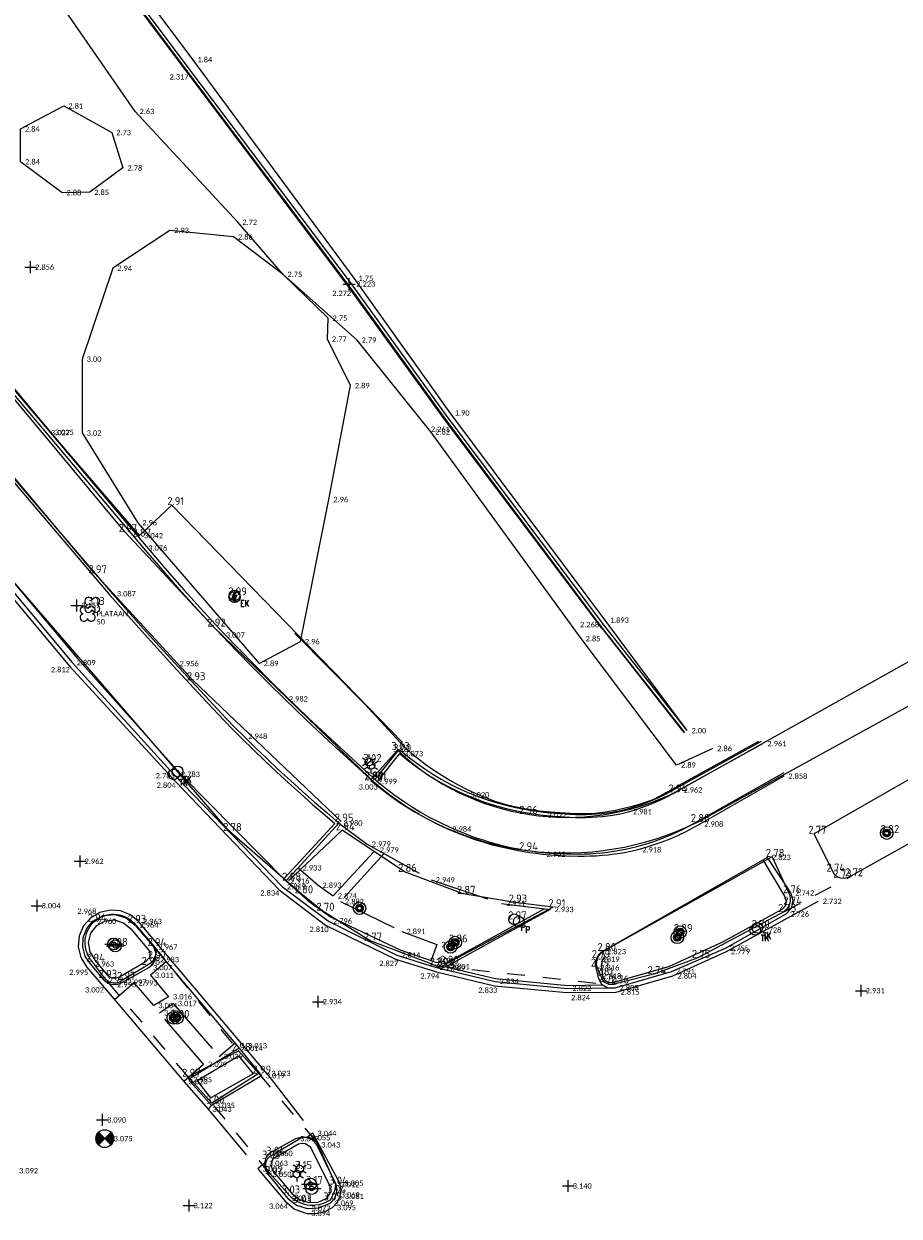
# Model space of a CAD drawing. Header units: metres. Extents: x 152089 to 154194, y 463573 to 464275.
# Tile 8 of 35: x 152472 to 152502, y 463939 to 463979. Entities that reach past the tile are written whole.
import ezdxf
from ezdxf.enums import TextEntityAlignment as Align
from ezdxf.lldxf.tags import DXFTag

# ---------------------------------------------------------------- set-up
doc = ezdxf.new("R2010")
doc.units = ezdxf.units.M
doc.header["$MEASUREMENT"] = 0
doc.linetypes.add('XX-HIDDEN', pattern=[4, 2, -2])
for name, color, linetype, lineweight, true_color in [('B-ME-AL-HOOGTELABEL_HOOGTEMERK-S', 1, 'Continuous', 0, 0xff0000), ('B-ME-AL-HOOGTELABEL_WATERPEIL-S', 150, 'Continuous', 0, 0x007fff), ('B-ME-AM-AS-G', 2, 'Continuous', 0, 0xffff00), ('B-ME-GR-STRUIK-G', 7, 'Continuous', 0, 0x009926), ('B-ME-VH-KANTOPSLUITING_OPSLUITBAND_100X200-G', 7, 'VH-OPSLUITBAND_100X200', 0, 0xff7fbf), ('B-ME-VH-KANTOPSLUITING_TROTTOIRBAND_180 200-G', 7, 'VH-TROTTOIRBAND_180-200', 0, 0xff7fff), ('B-ME-WH-BESCHOEIING-G', 7, 'Continuous', 0, 0x992600), ('B-ME-WH-WATERBODEM-G', 160, 'Continuous', 0, 0x003fff), ('B-ME-WH-WATERLIJN-G', 150, 'Continuous', 0, 0x007fff)]:
    doc.layers.add(name, color=color, linetype=linetype, lineweight=lineweight, true_color=true_color)
for name, color, linetype in [('B-ME-GR-BOOM-S', 100, 'Continuous'), ('B-ME-IE-MEUBILAIR_LICHTMAST-S', 1, 'Continuous'), ('B-ME-IE-MEUBILAIR_PAAL-S', 1, 'Continuous'), ('B-ME-IE-MEUBILAIR_TROTTOIRKOLK-S', 1, 'Continuous'), ('B-ME-IE-MEUBILAIR_VERKEERSBORD-S', 1, 'Continuous'), ('B-ME-IE-MEUBILAIR_VERKEERSLICHT-S', 1, 'Continuous'), ('B-ME-KL-ELEKTRA_KAST-S', 1, 'Continuous'), ('B-ME-RI-PUT-S', 1, 'Continuous'), ('X-XX-AL-MEETPUNT_DATA_HOOGTE-T', 7, 'Continuous')]:
    doc.layers.add(name, color=color, linetype=linetype)
for name, color, linetype, lineweight in [('B-ME-GW-WATERGANG_INSTEEK-G', 120, 'Continuous', 18), ('B-ME-IE-TERREINAFSCHEIDING_KUNSTMATIG_HEKWERK-G', 202, 'IE-TERREINAFSCHEIDING-KUNSTMATIG', 18), ('B-ME-VH-KANTOPSLUITING_VOORKANTBAND-G', 210, 'Continuous', 18), ('B-ME-VH-MATERIAALGRENS-G', 243, 'XX-HIDDEN', 18), ('B-ME-VH-VERHARDING_ASFALT-G', 2, 'Continuous', 18), ('B-ME-VH-VERHARDING_TEGEL-G', 24, 'Continuous', 18)]:
    doc.layers.add(name, color=color, linetype=linetype, lineweight=lineweight)
doc.styles.add('18_100', font='romans', dxfattribs={"width": 0.8, "height": 0.18})
doc.styles.add('18_200', font='romans', dxfattribs={"width": 0.8, "height": 0.36})
doc.styles.add('NLCS-ISO-ANNOTATIVE-T18', font='txt', dxfattribs={"height": 1.8})
doc.styles.add('ROMANS', font='romans', dxfattribs={"height": 5})
doc.styles.add('SLK', font='calibri.ttf', dxfattribs={"height": 0.3})
doc.linetypes.add('IE-TERREINAFSCHEIDING-KUNSTMATIG', pattern='A,4,[82,NLCS.SHX,S=0.75,R=90,X=0,Y=0],4,-2', length=10)
tags = doc.linetypes.add('VH-OPSLUITBAND_100X200', pattern=[16, 8, -2, 4, -2]).pattern_tags.tags
tags[10:11] = [DXFTag(74, 4), DXFTag(75, 0), DXFTag(340, '0'), DXFTag(46, 1.0), DXFTag(50, 0.0), DXFTag(44, 0.0), DXFTag(45, 0.0)]
tags[8:9] = [DXFTag(74, 4), DXFTag(75, 0), DXFTag(340, '0'), DXFTag(46, 1.0), DXFTag(50, 0.0), DXFTag(44, 0.0), DXFTag(45, 0.0)]
tags[6:7] = [DXFTag(74, 4), DXFTag(75, 0), DXFTag(340, '0'), DXFTag(46, 1.0), DXFTag(50, 0.0), DXFTag(44, 0.0), DXFTag(45, 0.0)]
tags[4:5] = [DXFTag(74, 4), DXFTag(75, 0), DXFTag(340, '0'), DXFTag(46, 1.0), DXFTag(50, 0.0), DXFTag(44, 0.0), DXFTag(45, 0.0)]
tags = doc.linetypes.add('VH-TROTTOIRBAND_180-200', pattern=[20, 10, -2, 2, -2, 2, -2]).pattern_tags.tags
tags[14:15] = [DXFTag(74, 4), DXFTag(75, 0), DXFTag(340, '0'), DXFTag(46, 1.0), DXFTag(50, 0.0), DXFTag(44, 0.0), DXFTag(45, 0.0)]
tags[12:13] = [DXFTag(74, 4), DXFTag(75, 0), DXFTag(340, '0'), DXFTag(46, 1.0), DXFTag(50, 0.0), DXFTag(44, 0.0), DXFTag(45, 0.0)]
tags[10:11] = [DXFTag(74, 4), DXFTag(75, 0), DXFTag(340, '0'), DXFTag(46, 1.0), DXFTag(50, 0.0), DXFTag(44, 0.0), DXFTag(45, 0.0)]
tags[8:9] = [DXFTag(74, 4), DXFTag(75, 0), DXFTag(340, '0'), DXFTag(46, 1.0), DXFTag(50, 0.0), DXFTag(44, 0.0), DXFTag(45, 0.0)]
tags[6:7] = [DXFTag(74, 4), DXFTag(75, 0), DXFTag(340, '0'), DXFTag(46, 1.0), DXFTag(50, 0.0), DXFTag(44, 0.0), DXFTag(45, 0.0)]
tags[4:5] = [DXFTag(74, 4), DXFTag(75, 0), DXFTag(340, '0'), DXFTag(46, 1.0), DXFTag(50, 0.0), DXFTag(44, 0.0), DXFTag(45, 0.0)]

# ---------------------------------------------------------------- blocks, each defined once
blk = doc.blocks.new('verkeerslicht')
h = blk.add_hatch()
h.set_pattern_fill('ANSI31', color=256, scale=0.0045, style=0)
h.set_pattern_definition([(45, (-99614.369806, -220088.543568), (-0.0101027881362, 0.0101027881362), [])])
edge = h.paths.add_edge_path()
edge.add_ellipse((0, 0), major_axis=(-0.0895, 0.0895), ratio=1, start_angle=0, end_angle=360)
edge = h.paths.add_edge_path(flags=16)
edge.add_arc((0, 0), 0.0678, 0, 360)
blk.add_circle((0, 0), 0.0678)
blk.add_ellipse((0, 0), major_axis=(0.149, 0.149), ratio=1)
blk.add_ellipse((0, 0), major_axis=(-0.0895, 0.0895), ratio=1, start_param=1.570796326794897, end_param=7.853981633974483)
at = {"style": '18_200', "width": 0.8}
blk.add_attdef('HOOGTE', (0.264, 0.21), '', height=0.25, dxfattribs=at)
blk = doc.blocks.new('TROTTOIRKOLK')
at = {"ltscale": 2}
blk.add_ellipse((0, 0), major_axis=(-0.127, 0.127), ratio=1, start_param=3.926991, end_param=10.210176, dxfattribs=at)
at = {"ltscale": 2, "style": '18_100', "width": 0.8}
blk.add_text('TK', height=0.216, dxfattribs=at).set_placement((0.193, -0.375))
at = {"style": '18_200', "width": 0.8}
blk.add_attdef('HOOGTE', (0.214, 0.179), '', height=0.25, dxfattribs=at)
blk = doc.blocks.new('PAAL')
at = {"ltscale": 2}
blk.add_ellipse((0, 0), major_axis=(-0.181, 0), ratio=1, start_param=3.926991, end_param=10.210176, dxfattribs=at)
at = {"ltscale": 2, "style": '18_200', "width": 0.8}
blk.add_text('P', height=0.218, dxfattribs=at).set_placement((0.219, -0.382))
at = {"style": '18_200', "width": 0.8}
blk.add_attdef('HOOGTE', (0.236, 0.203), '', height=0.25, dxfattribs=at)
blk = doc.blocks.new('LICHTMAST')
at = {"ltscale": 0.1}
for p, q in [((-0.11, 0.063), (-0.219, 0.127)), ((0, 0.127), (0, 0.253)), ((0.11, 0.063), (0.219, 0.127)), ((-0.11, -0.063), (-0.219, -0.127)), ((0, -0.127), (0, -0.253)), ((0.11, -0.063), (0.219, -0.127))]:
    blk.add_line(p, q, dxfattribs=at)
blk.add_circle((0, 0), 0.127, dxfattribs=at)
at = {"style": '18_200', "width": 0.8}
blk.add_attdef('HOOGTE', (0.247, 0.242), '', height=0.25, dxfattribs=at)
blk = doc.blocks.new('verkeersbord')
blk.add_line((-0.3, 0), (0.3, 0))
for radius in [0.2, 0.0745]:
    blk.add_circle((0, 0), radius)
at = {"style": '18_200', "width": 0.8}
blk.add_attdef('HOOGTE', (0.245, 0.178), '', height=0.25, dxfattribs=at)
blk = doc.blocks.new('electrakast')
at = {"ltscale": 2}
blk.add_ellipse((0, 0), major_axis=(-0.127, 0.127), ratio=1, start_param=3.926991, end_param=10.210176, dxfattribs=at)
at = {"ltscale": 2, "style": '18_100', "width": 0.8}
blk.add_text('EK', height=0.216, dxfattribs=at).set_placement((0.193, -0.375))
at = {"style": '18_200', "width": 0.8}
blk.add_attdef('HOOGTE', (0.197, 0.236), '', height=0.25, dxfattribs=at)
blk = doc.blocks.new('boom')
for centre, major_axis, start_param, end_param in [((-0.122, 0.122), (-0.0916, 0.0916), 4.266828, 8.299543), ((0.122, 0.122), (0.0916, 0.0916), 4.266828, 8.299543), ((-0.122, -0.122), (0.0916, 0.0916), 1.125235, 5.15795), ((0.122, -0.122), (-0.0916, 0.0916), 1.125235, 5.15795)]:
    blk.add_ellipse(centre, major_axis=major_axis, ratio=1, start_param=start_param, end_param=end_param)
at = {"style": '18_200', "width": 0.8}
blk.add_attdef('HOOGTE', (0.314, 0.12), '', height=0.25, dxfattribs=at)
blk = doc.blocks.new('hoogtemaat')
at = {"color": 0, "linetype": 'ByBlock'}
for points in [[(-0.2, 0, 0), (0.2, 0, 0)], [(0, -0.2, 0), (0, 0.2, 0)]]:
    blk.add_polyline3d(points, dxfattribs=at)
at = {"style": '18_200', "width": 0.8}
blk.add_attdef('HOOGTE', (0.247, 0.263), '', height=0.25, dxfattribs=at)
blk = doc.blocks.new('put')
at = {"color": 0, "ltscale": 0.5}
for p, q in [((-0.3, 0), (0, 0)), ((-0.299, 0.028), (-0.028, 0.027)), ((-0.295, 0.055), (-0.055, 0.055)), ((-0.289, 0.083), (-0.083, 0.082)), ((-0.279, 0.11), (-0.11, 0.11)), ((-0.267, 0.137), (-0.138, 0.137)), ((-0.267, 0.137), (-0.138, 0.137)), ((-0.251, 0.165), (-0.165, 0.165)), ((-0.23, 0.192), (-0.192, 0.192)), ((0, 0), (0.3, 0)), ((0.027, 0.027), (0.298, 0.027)), ((0.055, 0.055), (0.295, 0.055)), ((0.082, 0.082), (0.288, 0.082)), ((0.11, 0.11), (0.279, 0.109)), ((0.137, 0.137), (0.267, 0.137)), ((0.165, 0.164), (0.251, 0.164)), ((0.192, 0.192), (0.23, 0.192)), ((-0.299, -0.027), (-0.027, -0.027)), ((-0.295, -0.055), (-0.055, -0.055)), ((-0.289, -0.082), (-0.082, -0.082)), ((-0.28, -0.109), (-0.11, -0.11)), ((-0.267, -0.137), (-0.137, -0.137)), ((-0.251, -0.164), (-0.165, -0.164)), ((-0.231, -0.192), (-0.192, -0.192)), ((0.027, -0.027), (0.298, -0.028)), ((0.054, -0.055), (0.295, -0.055)), ((0.082, -0.082), (0.288, -0.083)), ((0.109, -0.11), (0.279, -0.11)), ((0.137, -0.137), (0.267, -0.137)), ((0.164, -0.165), (0.251, -0.165)), ((0.191, -0.192), (0.23, -0.192))]:
    blk.add_line(p, q, dxfattribs=at)
at = {"ltscale": 0.5}
for p, q in [((0.212, 0.212), (-0.213, -0.212)), ((-0.212, 0.212), (0.212, -0.213))]:
    blk.add_line(p, q, dxfattribs=at)
blk.add_ellipse((0, 0), major_axis=(-0.212, 0.212), ratio=1, start_param=3.926991, end_param=10.210176, dxfattribs=at)
at = {"style": '18_200', "width": 0.8}
blk.add_attdef('HOOGTE', (0.402, 0.261), '', height=0.25, dxfattribs=at)
blk = doc.blocks.new('waterpeil met hoogte')
at = {"color": 0, "linetype": 'ByBlock'}
for points in [[(-0.2, 0), (0.2, 0)], [(0, -0.2), (0, 0.2)]]:
    blk.add_lwpolyline(points, dxfattribs=at)
at = {"style": 'ROMANS'}
blk.add_attdef('HOOGTE', (0, 0), '', height=1.5, dxfattribs=at)
blk = doc.blocks.new('ELECTRAK')
h = blk.add_hatch(color=256)
edge = h.paths.add_edge_path()
edge.add_line((-0.013, 0.178), (-0.097, -0.064))
edge.add_line((-0.097, -0.064), (0.008, -0.021))
edge.add_line((0.008, -0.021), (-0.012, -0.104))
edge.add_line((-0.012, -0.104), (-0.042, -0.083))
edge.add_line((-0.042, -0.083), (-0.015, -0.172))
edge.add_line((-0.015, -0.172), (0.06, -0.117))
edge.add_line((0.06, -0.117), (0.024, -0.116))
edge.add_line((0.024, -0.116), (0.08, 0.056))
edge.add_line((0.08, 0.056), (-0.019, 0.014))
edge.add_line((-0.019, 0.014), (0.055, 0.156))
edge.add_arc((0.038, 0.218), 0.065, 218.3775, 285.2204, ccw=False)
blk.add_lwpolyline([(-0.013, 0.178), (-0.097, -0.064), (0.008, -0.021), (-0.012, -0.104), (-0.042, -0.083), (-0.015, -0.172), (0.06, -0.117), (0.024, -0.116), (0.08, 0.056), (-0.019, 0.014), (0.055, 0.156, -0.300218)], format="xyb", close=True)
blk.add_circle((0, 0), 0.188)
blk = doc.blocks.new('Verkeerslicht SLK', base_point=(2557.887, 2858.61))
h = blk.add_hatch()
h.set_pattern_fill('ANSI31', color=256, scale=0.0045, style=0, pattern_type=2)
h.set_pattern_definition([(45, (-97056.483087, -217229.933216), (-0.0101027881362, 0.0101027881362), [])])
edge = h.paths.add_edge_path()
edge.add_arc((2557.887, 2858.61), 0.127, 225, 585)
edge = h.paths.add_edge_path()
edge.add_arc((2557.887, 2858.61), 0.0678, 0, 360)
blk.add_circle((2557.887, 2858.61), 0.0678)
blk.add_ellipse((2557.887, 2858.61), major_axis=(0.149, 0.149), ratio=1)
blk.add_ellipse((2557.887, 2858.61), major_axis=(-0.0895, 0.0895), ratio=1, start_param=1.570796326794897, end_param=7.853981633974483)

msp = doc.modelspace()

# ---------------------------------------------------------------- linework, layer by layer
at = {"layer": 'B-ME-GR-STRUIK-G'}
for points in [[(152474.701, 463973.683), (152473.766, 463973.67), (152472.372, 463974.711), (152472.366, 463975.817), (152473.828, 463976.592), (152475.438, 463975.696), (152475.818, 463974.503), (152474.701, 463973.683)], [(152480.405, 463957.82), (152481.791, 463958.556), (152482.751, 463963.34), (152483.474, 463967.174), (152482.702, 463968.742), (152482.723, 463969.446), (152482.723, 463969.446), (152481.206, 463970.921), (152479.541, 463972.182), (152477.391, 463972.399), (152475.476, 463971.126), (152474.445, 463968.066), (152474.446, 463965.58), (152476.318, 463962.558), (152480.405, 463957.82)]]:
    msp.add_lwpolyline(points, close=True, dxfattribs=at)
at = {"layer": 'B-ME-GW-WATERGANG_INSTEEK-G'}
msp.add_lwpolyline([(152495.674, 463954.957), (152494.455, 463954.401), (152491.246, 463958.656), (152486.183, 463965.616), (152483.702, 463968.707), (152481.206, 463970.921), (152479.686, 463972.675), (152476.226, 463976.407), (152471.7, 463982.947), (152467.337, 463987.384), (152467.086, 463987.717), (152466.927, 463988.102), (152466.873, 463988.516), (152466.927, 463988.929), (152467.084, 463989.315), (152467.309, 463989.711), (152470.218, 463994.838)], dxfattribs=at)
at = {"layer": 'B-ME-IE-TERREINAFSCHEIDING_KUNSTMATIG_HEKWERK-G'}
for points in [[(152459.4, 464001.762), (152457.835, 464000.002), (152457.644, 463997.648), (152456.555, 463995.996), (152453.428, 463994.729), (152453.78, 463992.581), (152454.885, 463989.315), (152456.447, 463986.296), (152458.592, 463983.125), (152466.652, 463973.706), (152473.371, 463965.604), (152476.377, 463962.122)], [(152481.602, 463958.834), (152483.957, 463956.454), (152485.283, 463955.014), (152485.523, 463954.805), (152485.77, 463954.604), (152486.025, 463954.411), (152486.286, 463954.228), (152486.553, 463954.054), (152486.827, 463953.89), (152487.106, 463953.735), (152487.389, 463953.591), (152487.701, 463953.446), (152488.019, 463953.311), (152488.343, 463953.188), (152488.67, 463953.078), (152489.002, 463952.999), (152489.344, 463952.934), (152489.344, 463952.934), (152489.846, 463952.863), (152489.846, 463952.863), (152489.846, 463952.863), (152490.355, 463952.814), (152490.696, 463952.788), (152491.056, 463952.772), (152491.056, 463952.772), (152491.721, 463952.779), (152492.06, 463952.823), (152492.396, 463952.881), (152492.729, 463952.954), (152492.967, 463953.015), (152493.204, 463953.084), (152493.438, 463953.16), (152493.67, 463953.244), (152493.9, 463953.359), (152494.103, 463953.478), (152494.322, 463953.587), (152494.547, 463953.72), (152497.228, 463955.201)]]:
    msp.add_lwpolyline(points, dxfattribs=at)
at = {"layer": 'B-ME-IE-TERREINAFSCHEIDING_KUNSTMATIG_HEKWERK-G', "ltscale": 0.2}
msp.add_lwpolyline([(152485.219, 463955.165), (152477.463, 463963.15), (152476.345, 463962.09), (152459.138, 463982.571, -0.133863), (152453.317, 463995.079), (152456.062, 463995.71)], format="xyb", dxfattribs=at)
at = {"layer": 'B-ME-VH-KANTOPSLUITING_OPSLUITBAND_100X200-G'}
msp.add_line((152490.008, 463949.561), (152486.672, 463947.713), dxfattribs=at)
for points in [[(152457.078, 463981.765), (152465.021, 463972.348), (152471.623, 463964.514), (152475.388, 463960.103), (152475.911, 463959.509), (152476.437, 463958.919), (152476.967, 463958.332), (152477.501, 463957.748), (152478.644, 463956.512), (152479.224, 463955.9), (152479.518, 463955.598), (152479.816, 463955.299), (152480.204, 463954.919), (152480.596, 463954.542), (152480.991, 463954.17), (152481.391, 463953.801), (152481.794, 463953.437), (152482.202, 463953.077), (152482.612, 463952.721), (152482.947, 463952.437), (152481.641, 463951.005), (152481.235, 463950.569)], [(152466.548, 463973.641), (152473.319, 463965.654), (152476.595, 463961.77), (152477.231, 463961.024), (152477.879, 463960.289), (152478.536, 463959.562), (152479.204, 463958.845), (152479.725, 463958.3), (152480.252, 463957.762), (152480.785, 463957.228), (152481.322, 463956.699), (152482.057, 463955.991), (152482.802, 463955.291), (152483.555, 463954.601), (152484.367, 463953.857), (152484.645, 463953.629), (152484.932, 463953.41), (152485.226, 463953.202), (152485.528, 463953.003), (152485.837, 463952.815), (152486.151, 463952.638), (152486.471, 463952.473), (152486.796, 463952.318), (152487.172, 463952.157), (152487.555, 463952.01), (152487.748, 463951.941), (152487.944, 463951.877), (152488.14, 463951.817), (152488.338, 463951.76), (152488.536, 463951.707), (152488.736, 463951.659), (152488.936, 463951.614), (152489.138, 463951.574), (152489.339, 463951.538), (152489.542, 463951.507), (152489.745, 463951.48), (152489.948, 463951.457), (152490.345, 463951.424), (152490.745, 463951.406), (152491.146, 463951.403), (152491.347, 463951.407), (152491.547, 463951.416), (152491.747, 463951.429), (152491.947, 463951.447), (152492.145, 463951.47), (152492.344, 463951.497), (152492.541, 463951.529), (152492.736, 463951.567), (152492.931, 463951.61), (152493.124, 463951.658), (152493.394, 463951.734), (152493.661, 463951.819), (152493.926, 463951.914), (152494.187, 463952.018), (152494.445, 463952.131), (152494.698, 463952.252), (152494.947, 463952.382), (152495.191, 463952.52), (152498.08, 463954.146)], [(152484.308, 463953.911), (152485.12, 463954.925), (152485.451, 463954.654), (152485.71, 463954.458), (152485.976, 463954.27), (152486.25, 463954.093), (152486.53, 463953.926), (152486.815, 463953.769), (152487.106, 463953.624), (152487.401, 463953.489), (152487.71, 463953.363), (152488.023, 463953.249), (152488.342, 463953.147), (152488.664, 463953.057), (152488.99, 463952.979), (152489.318, 463952.912), (152489.648, 463952.857), (152489.979, 463952.814), (152490.335, 463952.778), (152490.692, 463952.752), (152491.051, 463952.738), (152491.409, 463952.738), (152491.587, 463952.744), (152491.765, 463952.755), (152491.942, 463952.77), (152492.118, 463952.79), (152492.293, 463952.816), (152492.466, 463952.846), (152492.638, 463952.883), (152492.809, 463952.925), (152493.028, 463952.989), (152493.246, 463953.06), (152493.461, 463953.139), (152493.674, 463953.226), (152493.883, 463953.32), (152494.088, 463953.422), (152494.29, 463953.531), (152494.49, 463953.648), (152497.317, 463955.208)], [(152486.687, 463947.608), (152488.366, 463947.213), (152490.801, 463946.979), (152491.975, 463946.998)]]:
    msp.add_lwpolyline(points, dxfattribs=at)
at = {"layer": 'B-ME-VH-KANTOPSLUITING_TROTTOIRBAND_180 200-G'}
for points in [[(152455.164, 463980.708), (152463.533, 463970.711), (152470.064, 463963.001), (152474.276, 463957.994), (152477.808, 463954.037), (152481.305, 463950.498), (152482.042, 463949.835), (152482.81, 463949.286), (152485.17, 463948.168), (152486.387, 463947.753), (152486.511, 463947.768), (152486.637, 463947.812), (152486.706, 463947.614)], [(152491.965, 463948.12), (152492.049, 463947.937), (152491.943, 463947.804), (152491.928, 463947.599), (152491.968, 463947.313), (152492.033, 463947.168), (152492.166, 463947.082), (152492.325, 463947.081), (152492.35, 463947.088), (152494.199, 463947.619), (152496.01, 463948.444), (152498.011, 463949.55), (152498.119, 463949.655), (152498.158, 463949.8), (152498.118, 463949.945), (152498.097, 463949.982), (152497.37, 463951.209)]]:
    msp.add_lwpolyline(points, dxfattribs=at)
for points in [[(152476.719, 463948.119), (152476.707, 463947.92), (152476.569, 463947.764), (152475.701, 463947.259), (152475.519, 463947.211), (152475.41, 463947.237), (152475.317, 463947.299), (152474.884, 463947.833), (152474.708, 463948.107), (152474.656, 463948.428), (152474.737, 463948.743), (152474.937, 463949), (152475.216, 463949.154), (152475.534, 463949.187), (152475.839, 463949.092), (152476.082, 463948.886)], [(152479.707, 463944.604), (152480.205, 463944.001), (152478.781, 463943.193), (152478.314, 463943.774), (152479.707, 463944.604)], [(152480.874, 463941.142), (152480.817, 463941.043), (152480.798, 463940.93), (152480.865, 463940.738), (152481.506, 463939.972), (152481.756, 463939.769), (152482.062, 463939.668), (152482.385, 463939.684), (152482.681, 463939.814), (152482.799, 463939.983), (152482.795, 463940.206), (152482.147, 463941.519), (152481.968, 463941.643), (152481.849, 463941.658), (152481.732, 463941.631)]]:
    msp.add_lwpolyline(points, close=True, dxfattribs=at)
at = {"layer": 'B-ME-VH-KANTOPSLUITING_VOORKANTBAND-G'}
for points in [[(152490.297, 463949.612), (152486.703, 463947.71, -0.331774), (152486.345, 463947.653), (152484.123, 463948.491), (152482.521, 463949.494), (152481.802, 463950.078), (152479.398, 463952.178), (152469.259, 463963.889), (152463.596, 463970.397), (152456.42, 463978.978, -0.09152), (152450.181, 463989.484), (152449.314, 463992.902, -0.609916), (152449.571, 463993.281)], [(152484.164, 463953.885, 0.302374), (152495.159, 463952.481), (152506.498, 463958.716)], [(152507.483, 463954.664), (152500.321, 463950.656, -0.466192), (152499.714, 463950.813), (152499.088, 463952.084)], [(152497.671, 463951.307), (152498.241, 463950.085, -0.362729), (152498.069, 463949.454), (152495.174, 463947.906), (152493.687, 463947.359), (152492.44, 463947.044, -0.505044), (152491.911, 463947.314), (152491.772, 463947.615, -0.303456), (152491.998, 463948.135)]]:
    msp.add_lwpolyline(points, format="xyb", dxfattribs=at)
for points in [[(152475.821, 463947.168, -0.477645), (152475.2, 463947.235), (152474.79, 463947.779, -0.987639), (152476.181, 463949.084), (152476.856, 463948.303, -0.416916), (152476.662, 463947.673)], [(152482.971, 463940.276, -0.150397), (152482.775, 463939.739, -0.38432), (152481.365, 463939.974), (152480.783, 463940.624, -0.565195), (152480.849, 463941.279), (152481.774, 463941.823, -0.395787), (152482.37, 463941.65)]]:
    msp.add_lwpolyline(points, format="xyb", close=True, dxfattribs=at)
msp.add_lwpolyline([(152478.013, 463943.906), (152479.702, 463944.775), (152480.391, 463944.012), (152478.812, 463943.018)], close=True, dxfattribs=at)
at = {"layer": 'B-ME-VH-MATERIAALGRENS-G'}
for p, q in [((152480.665, 463944.018), (152482.214, 463942)), ((152478.683, 463942.811), (152480.358, 463940.802))]:
    msp.add_line(p, q, dxfattribs=at)
for points in [[(152483.091, 463952.446), (152484.045, 463951.739), (152486.198, 463950.531), (152488.566, 463949.741), (152490.199, 463949.537)], [(152481.715, 463950.937), (152482.385, 463950.353), (152482.9, 463949.995), (152484.341, 463951.573)], [(152484.61, 463951.423), (152483.142, 463949.805), (152485.212, 463948.798), (152486.382, 463948.356), (152486.198, 463947.817)], [(152477.277, 463947.776), (152476.741, 463947.324), (152477.351, 463946.6), (152476.857, 463946.303), (152476.193, 463947.064), (152475.529, 463946.499)], [(152477.864, 463943.758), (152478.531, 463944.326), (152477.049, 463946.054), (152477.513, 463946.371), (152479.062, 463944.589), (152479.589, 463945.033)]]:
    msp.add_lwpolyline(points, dxfattribs=at)
at = {"layer": 'B-ME-VH-MATERIAALGRENS-G', "ltscale": 0.3}
for points in [[(152498.069, 463949.454), (152500.321, 463950.656)], [(152476.856, 463948.303), (152479.702, 463944.775)], [(152486.371, 463947.644), (152492.235, 463947.007)], [(152478.013, 463943.906), (152475.231, 463947.193)], [(152480.391, 463944.012), (152482.327, 463941.711)], [(152480.783, 463940.624), (152478.812, 463943.018)]]:
    msp.add_lwpolyline(points, dxfattribs=at)
at = {"layer": 'B-ME-VH-VERHARDING_ASFALT-G'}
msp.add_line((152480.477, 463943.94), (152478.796, 463942.94), dxfattribs=at)
for points in [[(152454.249, 463981.307), (152463.213, 463970.567), (152469.852, 463962.7), (152474.028, 463957.723), (152477.593, 463953.831), (152481.08, 463950.201), (152482.642, 463949.011), (152484.988, 463947.862), (152486.372, 463947.437), (152488.325, 463946.963), (152490.764, 463946.74), (152492.422, 463946.757), (152494.336, 463947.301), (152496.141, 463948.122), (152499.227, 463949.812)], [(152480.665, 463944.018), (152479.876, 463944.949), (152476.339, 463949.132), (152476.067, 463949.357), (152475.74, 463949.489), (152475.388, 463949.517), (152475.044, 463949.438), (152474.74, 463949.26), (152474.494, 463948.985), (152474.347, 463948.646), (152474.313, 463948.279), (152474.397, 463947.919), (152474.589, 463947.604), (152475.067, 463947.042), (152477.88, 463943.739), (152478.683, 463942.811), (152478.796, 463942.94)]]:
    msp.add_lwpolyline(points, dxfattribs=at)
msp.add_lwpolyline([(152482.012, 463941.856), (152481.818, 463941.872), (152481.631, 463941.82), (152480.744, 463941.322), (152480.632, 463941.171), (152480.582, 463940.99), (152480.358, 463940.802), (152481.264, 463939.728), (152481.595, 463939.448), (152482.003, 463939.304), (152482.307, 463939.295), (152482.603, 463939.362), (152482.872, 463939.501), (152483.035, 463939.67), (152483.136, 463939.882), (152483.163, 463940.103), (152483.123, 463940.322), (152482.214, 463942)], close=True, dxfattribs=at)
at = {"layer": 'B-ME-VH-VERHARDING_TEGEL-G'}
for p, q in [((152479.732, 463944.862), (152478.027, 463943.811)), ((152478.027, 463943.811), (152478.796, 463942.94))]:
    msp.add_line(p, q, dxfattribs=at)
for points in [[(152485.056, 463954.901), (152484.173, 463953.917), (152478.856, 463959.064), (152475.878, 463962.248), (152464.424, 463976.008), (152458.93, 463982.461, -0.159571), (152453.041, 463996.022), (152453.044, 464000.88)], [(152483.16, 463952.495), (152478.175, 463957.256), (152474.858, 463960.859), (152464.256, 463973.484), (152457.448, 463981.44, -0.104696), (152451.797, 463992.497, 0.366771), (152450.556, 463993.483), (152449.571, 463993.281)], [(152485.056, 463954.901, 0.311617), (152494.398, 463953.476), (152505.718, 463959.814)]]:
    msp.add_lwpolyline(points, format="xyb", dxfattribs=at)
for points in [[(152457.157, 463981.826), (152465.098, 463972.413), (152471.699, 463964.578), (152475.463, 463960.169), (152475.985, 463959.576), (152476.512, 463958.986), (152477.041, 463958.399), (152477.575, 463957.816), (152478.717, 463956.58), (152479.296, 463955.97), (152479.589, 463955.668), (152479.886, 463955.37), (152480.273, 463954.991), (152480.664, 463954.615), (152481.059, 463954.243), (152481.458, 463953.875), (152481.861, 463953.511), (152482.267, 463953.152), (152482.677, 463952.797), (152483.091, 463952.446), (152481.715, 463950.937), (152481.305, 463950.498)], [(152454.412, 463981.363), (152463.513, 463970.414), (152469.932, 463962.849), (152474.108, 463957.847), (152477.528, 463954.087), (152481.189, 463950.303), (152482.737, 463949.145), (152485.039, 463948.003), (152486.325, 463947.59), (152488.35, 463947.114), (152490.797, 463946.879), (152492.387, 463946.904)], [(152498.068, 463954.024), (152495.238, 463952.413), (152494.993, 463952.274), (152494.742, 463952.143), (152494.486, 463952.021), (152494.226, 463951.907), (152493.962, 463951.803), (152493.695, 463951.709), (152493.425, 463951.624), (152493.153, 463951.548), (152492.957, 463951.501), (152492.759, 463951.46), (152492.56, 463951.425), (152492.36, 463951.395), (152492.159, 463951.371), (152491.957, 463951.352), (152491.754, 463951.337), (152491.551, 463951.328), (152491.348, 463951.323), (152491.144, 463951.322), (152490.737, 463951.332), (152490.332, 463951.356), (152489.929, 463951.393), (152489.724, 463951.417), (152489.521, 463951.445), (152489.317, 463951.477), (152489.114, 463951.513), (152488.911, 463951.552), (152488.709, 463951.596), (152488.508, 463951.644), (152488.308, 463951.696), (152488.109, 463951.751), (152487.911, 463951.811), (152487.715, 463951.874), (152487.52, 463951.941), (152487.326, 463952.012), (152487.134, 463952.086), (152486.943, 463952.164), (152486.755, 463952.246), (152486.423, 463952.402), (152486.095, 463952.57), (152485.774, 463952.749), (152485.459, 463952.939), (152485.15, 463953.141), (152484.849, 463953.353), (152484.556, 463953.575), (152484.272, 463953.807), (152483.488, 463954.527), (152482.734, 463955.218), (152481.989, 463955.918), (152481.252, 463956.628), (152480.714, 463957.157), (152480.181, 463957.691), (152479.653, 463958.231), (152479.131, 463958.776), (152478.463, 463959.495), (152477.804, 463960.222), (152477.156, 463960.959), (152476.518, 463961.705), (152473.243, 463965.59), (152466.472, 463973.576)], [(152506.588, 463956.384), (152499.088, 463952.084)], [(152484.386, 463953.849), (152485.135, 463954.784), (152485.389, 463954.576), (152485.651, 463954.377), (152485.92, 463954.188), (152486.197, 463954.008), (152486.48, 463953.839), (152486.769, 463953.681), (152487.063, 463953.533), (152487.362, 463953.397), (152487.674, 463953.27), (152487.991, 463953.154), (152488.313, 463953.051), (152488.639, 463952.96), (152488.968, 463952.881), (152489.3, 463952.814), (152489.633, 463952.758), (152489.968, 463952.715), (152490.326, 463952.678), (152490.687, 463952.652), (152491.049, 463952.638), (152491.411, 463952.638), (152491.592, 463952.644), (152491.772, 463952.655), (152491.952, 463952.671), (152492.131, 463952.691), (152492.309, 463952.717), (152492.485, 463952.748), (152492.661, 463952.785), (152492.835, 463952.829), (152493.058, 463952.893), (152493.279, 463952.966), (152493.497, 463953.046), (152493.713, 463953.134), (152493.925, 463953.23), (152494.134, 463953.333), (152494.339, 463953.444), (152494.539, 463953.561), (152497.365, 463955.12)], [(152490.297, 463949.612), (152489.008, 463949.769), (152487.269, 463950.063), (152485.294, 463950.804), (152483.203, 463952.204), (152481.4, 463950.508)], [(152497.671, 463951.307), (152491.998, 463948.135)], [(152475.18, 463947.152), (152474.728, 463947.703), (152474.55, 463947.968), (152474.465, 463948.276), (152474.482, 463948.596), (152474.6, 463948.893), (152474.807, 463949.138), (152475.151, 463949.33), (152475.542, 463949.373), (152475.92, 463949.261), (152476.224, 463949.011), (152476.861, 463948.269), (152479.732, 463944.862), (152480.477, 463943.94)], [(152490.199, 463949.537), (152486.706, 463947.614), (152486.543, 463947.556), (152486.325, 463947.59)], [(152475.18, 463947.152), (152475.313, 463947.057), (152475.47, 463947.009), (152475.651, 463947.017), (152475.818, 463947.09), (152476.683, 463947.578), (152476.825, 463947.691), (152476.915, 463947.849), (152476.937, 463948.065), (152476.861, 463948.269)], [(152480.582, 463940.99), (152480.605, 463940.792), (152480.703, 463940.619), (152481.354, 463939.812), (152481.655, 463939.586), (152482.014, 463939.473), (152482.418, 463939.49), (152482.789, 463939.649), (152482.918, 463939.771), (152482.999, 463939.928), (152483.024, 463940.101), (152482.991, 463940.274), (152482.343, 463941.612), (152482.201, 463941.766), (152482.012, 463941.856)]]:
    msp.add_lwpolyline(points, dxfattribs=at)
msp.add_lwpolyline([(152497.515, 463951.292), (152491.965, 463948.12), (152491.832, 463948.01), (152491.747, 463947.861), (152491.721, 463947.719), (152491.739, 463947.575), (152491.803, 463947.293), (152491.816, 463947.237), (152491.933, 463947.023), (152492.143, 463946.899), (152492.387, 463946.902), (152494.282, 463947.452), (152496.102, 463948.233), (152498.128, 463949.382), (152498.131, 463949.384), (152498.321, 463949.576), (152498.385, 463949.838), (152498.302, 463950.096)], close=True, dxfattribs=at)
at = {"layer": 'B-ME-WH-BESCHOEIING-G', "color": 24, "true_color": 0xa52a2a}
msp.add_lwpolyline([(152491.935, 463959.009), (152486.656, 463966.023), (152483.403, 463970.527), (152477.907, 463977.815), (152473.113, 463984.218), (152469.384, 463989.16), (152471.468, 463993.901), (152474.647, 464000.921)], dxfattribs=at)
at = {"layer": 'B-ME-WH-WATERBODEM-G'}
for points in [[(152474.665, 464000.913), (152471.487, 463993.893), (152469.407, 463989.163), (152473.129, 463984.23), (152477.923, 463977.827), (152483.419, 463970.538), (152486.672, 463966.035), (152491.956, 463959.01), (152494.725, 463955.5)], [(152474.756, 464000.872), (152471.578, 463993.852), (152469.522, 463989.176), (152473.209, 463984.29), (152478.002, 463977.887), (152483.5, 463970.598), (152486.752, 463966.094), (152492.035, 463959.071), (152494.803, 463955.562)], [(152494.81, 463955.558), (152492.176, 463959.11), (152486.838, 463966.257), (152483.597, 463970.789), (152478.173, 463978.15), (152473.39, 463984.548), (152469.78, 463989.254), (152471.817, 463993.738), (152475.114, 464000.854)]]:
    msp.add_lwpolyline(points, dxfattribs=at)
at = {"layer": 'B-ME-WH-WATERLIJN-G'}
msp.add_lwpolyline([(152494.717, 463955.494), (152491.948, 463959.004), (152486.664, 463966.029), (152483.411, 463970.533), (152477.915, 463977.821), (152473.121, 463984.224), (152469.395, 463989.162), (152471.477, 463993.897), (152474.656, 464000.917)], dxfattribs=at)

# ---------------------------------------------------------------- block references
at = {"layer": 'B-ME-AL-HOOGTELABEL_HOOGTEMERK-S'}
for p in [(152472.709, 463971.162), (152474.265, 463959.773), (152474.376, 463951.158), (152500.676, 463946.803), (152482.394, 463946.431), (152475.132, 463942.451), (152490.811, 463940.227), (152478.044, 463939.568)]:
    msp.add_blockref('hoogtemaat', p, dxfattribs=at)
at = {"layer": 'B-ME-AL-HOOGTELABEL_WATERPEIL-S'}
msp.add_blockref('waterpeil met hoogte', (152483.431, 463970.594), dxfattribs=at)
at = {"layer": 'B-ME-AM-AS-G'}
msp.add_blockref('hoogtemaat', (152472.926, 463949.664), dxfattribs=at)
at = {"layer": 'B-ME-GR-BOOM-S'}
for p in [(152474.784, 463959.791), (152474.628, 463959.494)]:
    msp.add_blockref('boom', p, dxfattribs=at)
at = {"layer": 'B-ME-IE-MEUBILAIR_LICHTMAST-S'}
for p in [(152484.103, 463954.501), (152484.166, 463954.39), (152481.672, 463940.634), (152481.765, 463940.796)]:
    msp.add_blockref('LICHTMAST', p, dxfattribs=at)
at = {"layer": 'B-ME-IE-MEUBILAIR_PAAL-S'}
for p in [(152488.99, 463949.205), (152489.144, 463949.124)]:
    msp.add_blockref('PAAL', p, dxfattribs=at)
at = {"layer": 'B-ME-IE-MEUBILAIR_TROTTOIRKOLK-S'}
for p in [(152477.659, 463954.187), (152477.528, 463954.087), (152497.103, 463948.847), (152497.176, 463948.916)]:
    msp.add_blockref('TROTTOIRKOLK', p, dxfattribs=at)
at = {"layer": 'B-ME-IE-MEUBILAIR_VERKEERSBORD-S'}
for p in [(152475.507, 463948.373), (152475.558, 463948.311), (152482.129, 463940.293), (152482.174, 463940.142)]:
    msp.add_blockref('verkeersbord', p, dxfattribs=at)
at = {"layer": 'B-ME-IE-MEUBILAIR_VERKEERSLICHT-S'}
for name, p in [('verkeerslicht', (152501.535, 463952.109)), ('Verkeerslicht SLK', (152483.782, 463949.579)), ('Verkeerslicht SLK', (152494.483, 463948.597)), ('verkeerslicht', (152494.579, 463948.777)), ('Verkeerslicht SLK', (152486.845, 463948.272)), ('verkeerslicht', (152487.004, 463948.426)), ('Verkeerslicht SLK', (152477.514, 463945.889)), ('verkeerslicht', (152477.636, 463945.888))]:
    msp.add_blockref(name, p, dxfattribs=at)
at = {"layer": 'B-ME-KL-ELEKTRA_KAST-S'}
for name, p in [('electrakast', (152479.575, 463960.112)), ('ELECTRAK', (152479.575, 463960.059))]:
    msp.add_blockref(name, p, dxfattribs=at)
at = {"layer": 'B-ME-RI-PUT-S'}
msp.add_blockref('put', (152475.204, 463941.822), dxfattribs=at)

# ---------------------------------------------------------------- texts
at = {"layer": 'B-ME-AL-HOOGTELABEL_HOOGTEMERK-S', "style": 'SLK'}
for s, p in [('2.856', (152472.859, 463971.072)), ('3.157', (152474.415, 463959.683)), ('2.962', (152474.526, 463951.068)), ('2.931', (152500.826, 463946.713)), ('2.934', (152482.544, 463946.341)), ('3.090', (152475.282, 463942.361)), ('3.092', (152472.32, 463940.65)), ('3.140', (152490.961, 463940.137)), ('3.122', (152478.194, 463939.478))]:
    msp.add_text(s, height=0.18, dxfattribs=at).set_placement(p)
at = {"layer": 'B-ME-AL-HOOGTELABEL_WATERPEIL-S', "style": 'SLK'}
msp.add_text('2.223', height=0.18, dxfattribs=at).set_placement((152483.671, 463970.504))
at = {"layer": 'B-ME-AM-AS-G', "style": 'SLK'}
msp.add_text('3.004', height=0.18, dxfattribs=at).set_placement((152473.076, 463949.574))
at = {"layer": 'B-ME-GR-BOOM-S', "style": 'SLK'}
for s, p in [('PLATAAN', (152474.928, 463959.404)), ('50', (152474.928, 463959.134))]:
    msp.add_text(s, height=0.18, dxfattribs=at).set_placement(p)
at = {"layer": 'B-ME-GR-STRUIK-G', "style": 'SLK'}
for s, p in [('2.81', (152473.978, 463976.502)), ('2.84', (152472.516, 463975.727)), ('2.73', (152475.588, 463975.606)), ('2.84', (152472.522, 463974.621)), ('2.78', (152475.968, 463974.413)), ('2.88', (152473.916, 463973.58)), ('2.85', (152474.851, 463973.593)), ('2.93', (152477.541, 463972.309)), ('2.86', (152479.691, 463972.092)), ('2.94', (152475.626, 463971.036)), ('2.75', (152481.356, 463970.831)), ('2.75', (152482.873, 463969.356)), ('2.77', (152482.852, 463968.652)), ('3.00', (152474.595, 463967.976)), ('2.89', (152483.624, 463967.084)), ('3.02', (152474.596, 463965.49)), ('2.96', (152482.901, 463963.25)), ('2.96', (152476.468, 463962.468)), ('2.96', (152481.941, 463958.466)), ('2.89', (152480.555, 463957.73))]:
    msp.add_text(s, height=0.18, dxfattribs=at).set_placement(p)
at = {"layer": 'B-ME-GW-WATERGANG_INSTEEK-G', "style": 'SLK'}
for s, p in [('2.63', (152476.376, 463976.317)), ('2.72', (152479.836, 463972.585)), ('2.75', (152481.356, 463970.831)), ('2.79', (152483.852, 463968.617)), ('2.82', (152486.333, 463965.526)), ('2.85', (152491.396, 463958.566)), ('2.86', (152495.824, 463954.867)), ('2.89', (152494.605, 463954.311))]:
    msp.add_text(s, height=0.18, dxfattribs=at).set_placement(p)
at = {"layer": 'B-ME-IE-MEUBILAIR_TROTTOIRKOLK-S', "style": 'SLK'}
for s, p in [('2.783', (152477.768, 463953.997)), ('2.728', (152497.343, 463948.757))]:
    msp.add_text(s, height=0.18, dxfattribs=at).set_placement(p)
at = {"layer": 'B-ME-IE-TERREINAFSCHEIDING_KUNSTMATIG_HEKWERK-G', "style": 'SLK'}
for s, p in [('3.025', (152473.521, 463965.514)), ('3.042', (152476.527, 463962.032))]:
    msp.add_text(s, height=0.18, dxfattribs=at).set_placement(p)
at = {"layer": 'B-ME-RI-PUT-S', "style": 'SLK'}
msp.add_text('3.075', height=0.18, dxfattribs=at).set_placement((152475.504, 463941.732))
at = {"layer": 'B-ME-VH-MATERIAALGRENS-G', "style": 'SLK'}
for s, p in [('2.980', (152483.241, 463952.356)), ('2.979', (152484.195, 463951.649)), ('2.979', (152484.463, 463951.453)), ('2.933', (152481.865, 463950.847)), ('2.893', (152482.535, 463950.263)), ('2.949', (152486.348, 463950.441)), ('2.874', (152483.05, 463949.905)), ('2.882', (152483.292, 463949.715)), ('2.951', (152488.716, 463949.651)), ('2.933', (152490.349, 463949.447)), ('2.891', (152485.362, 463948.708)), ('2.932', (152486.532, 463948.266)), ('2.993', (152476.343, 463946.974)), ('3.011', (152476.891, 463947.234)), ('3.004', (152477.007, 463946.213)), ('3.016', (152477.501, 463946.51)), ('3.017', (152477.663, 463946.281)), ('3.003', (152477.199, 463945.964)), ('3.029', (152478.681, 463944.236)), ('3.039', (152479.212, 463944.499)), ('3.023', (152480.815, 463943.928)), ('3.043', (152478.833, 463942.721)), ('3.044', (152482.364, 463941.91)), ('3.055', (152480.508, 463940.712))]:
    msp.add_text(s, height=0.18, dxfattribs=at).set_placement(p)
at = {"layer": 'B-ME-VH-VERHARDING_ASFALT-G', "style": 'SLK'}
for s, p in [('2.812', (152473.388, 463957.523)), ('2.804', (152476.953, 463953.631)), ('2.834', (152480.44, 463950.001)), ('2.968', (152474.281, 463949.387)), ('2.732', (152499.377, 463949.722)), ('2.963', (152476.489, 463949.042)), ('2.810', (152482.099, 463948.778)), ('2.779', (152496.291, 463948.032)), ('2.827', (152484.445, 463947.629)), ('2.995', (152474.008, 463947.329)), ('2.794', (152485.829, 463947.204)), ('2.804', (152494.486, 463947.211)), ('3.002', (152474.537, 463946.742)), ('2.833', (152487.782, 463946.73)), ('2.815', (152492.572, 463946.667)), ('2.824', (152490.904, 463946.48)), ('3.013', (152480.026, 463944.859)), ('3.019', (152480.627, 463943.85)), ('3.023', (152480.815, 463943.928)), ('3.020', (152478.03, 463943.649)), ('3.043', (152478.833, 463942.721)), ('3.035', (152478.946, 463942.85)), ('3.035', (152478.946, 463942.85)), ('3.047', (152481.781, 463941.73)), ('3.055', (152482.162, 463941.766)), ('3.044', (152482.364, 463941.91)), ('3.043', (152482.493, 463941.522)), ('3.060', (152480.894, 463941.232)), ('3.055', (152480.508, 463940.712)), ('3.063', (152480.732, 463940.9)), ('3.050', (152480.853, 463940.529)), ('3.005', (152483.273, 463940.232)), ('3.081', (152483.286, 463939.792)), ('3.064', (152480.733, 463939.459)), ('3.095', (152483.022, 463939.411)), ('3.094', (152482.153, 463939.214))]:
    msp.add_text(s, height=0.18, dxfattribs=at).set_placement(p)
at = {"layer": 'B-ME-VH-VERHARDING_TEGEL-G', "style": 'SLK'}
for s, p in [('3.027', (152473.393, 463965.5)), ('3.076', (152476.668, 463961.615)), ('3.087', (152475.613, 463960.079)), ('3.007', (152479.281, 463958.686)), ('2.809', (152474.258, 463957.757)), ('2.956', (152477.725, 463957.726)), ('2.982', (152481.402, 463956.538)), ('2.948', (152480.036, 463955.28)), ('2.961', (152497.515, 463955.03)), ('3.073', (152485.285, 463954.694)), ('2.783', (152476.921, 463953.951)), ('2.858', (152498.218, 463953.934)), ('3.003', (152483.754, 463953.574)), ('2.999', (152484.401, 463953.756)), ('2.962', (152494.689, 463953.471)), ('3.020', (152487.512, 463953.307)), ('3.022', (152490.118, 463952.625)), ('2.981', (152492.985, 463952.739)), ('2.980', (152483.241, 463952.356)), ('2.908', (152495.388, 463952.323)), ('2.984', (152486.905, 463952.156)), ('2.918', (152493.303, 463951.458)), ('2.962', (152490.079, 463951.303)), ('2.823', (152497.665, 463951.202)), ('2.933', (152481.865, 463950.847)), ('2.819', (152481.339, 463950.213)), ('2.916', (152481.455, 463950.408)), ('2.742', (152498.452, 463950.006)), ('2.933', (152490.349, 463949.447)), ('2.960', (152474.957, 463949.048)), ('2.796', (152482.887, 463949.055)), ('2.726', (152498.278, 463949.292)), ('2.964', (152476.374, 463948.921)), ('2.967', (152477.011, 463948.179)), ('2.967', (152477.011, 463948.179)), ('2.983', (152477.065, 463947.759)), ('2.814', (152485.189, 463947.913)), ('2.819', (152491.897, 463947.771)), ('2.823', (152492.115, 463948.03)), ('2.755', (152496.252, 463948.143)), ('2.963', (152474.878, 463947.613)), ('3.007', (152476.833, 463947.488)), ('2.779', (152486.475, 463947.5)), ('2.769', (152486.693, 463947.466)), ('2.801', (152486.856, 463947.524)), ('2.816', (152491.889, 463947.485)), ('2.791', (152494.432, 463947.362)), ('2.973', (152475.33, 463947.062)), ('2.973', (152475.33, 463947.062)), ('2.997', (152475.968, 463947)), ('2.834', (152488.5, 463947.024)), ('2.818', (152491.953, 463947.203)), ('2.993', (152475.62, 463946.919)), ('2.822', (152490.947, 463946.789)), ('2.800', (152492.537, 463946.814)), ('2.805', (152492.537, 463946.812)), ('3.014', (152479.882, 463944.772)), ('3.014', (152479.882, 463944.772)), ('3.019', (152480.627, 463943.85)), ('2.995', (152478.177, 463943.721)), ('2.995', (152478.177, 463943.721)), ('3.035', (152478.946, 463942.85)), ('3.043', (152482.493, 463941.522)), ('3.050', (152480.853, 463940.529)), ('3.012', (152483.141, 463940.184)), ('3.061', (152481.504, 463939.722)), ('3.069', (152483.149, 463939.838)), ('3.077', (152482.164, 463939.383)), ('3.069', (152482.939, 463939.559))]:
    msp.add_text(s, height=0.18, dxfattribs=at).set_placement(p)
at = {"layer": 'B-ME-WH-BESCHOEIING-G', "style": 'SLK'}
for s, p in [('2.317', (152477.385, 463977.481)), ('2.272', (152482.86, 463970.192)), ('2.261', (152486.183, 463965.616)), ('2.268', (152491.207, 463959.04))]:
    msp.add_text(s, height=0.18, dxfattribs=at).set_placement(p)
at = {"layer": 'B-ME-WH-WATERBODEM-G', "style": 'SLK'}
for s, p in [('1.84', (152478.323, 463978.06)), ('1.75', (152483.747, 463970.699)), ('1.90', (152486.988, 463966.167)), ('1.893', (152492.209, 463959.188)), ('2.00', (152494.96, 463955.468))]:
    msp.add_text(s, height=0.18, dxfattribs=at).set_placement(p)
at = {"layer": 'X-XX-AL-MEETPUNT_DATA_HOOGTE-T', "style": 'NLCS-ISO-ANNOTATIVE-T18'}
for s, p in [('2.91', (152477.881, 463963.15)), ('2.97', (152476.296, 463962.248)), ('2.87', (152476.763, 463962.09)), ('2.97', (152475.276, 463960.859)), ('2.99', (152479.993, 463960.112)), ('3.13', (152475.202, 463959.791)), ('2.92', (152479.274, 463959.064)), ('2.93', (152478.593, 463957.256)), ('3.03', (152485.474, 463954.901)), ('3.02', (152484.521, 463954.501)), ('3.00', (152485.522, 463954.841)), ('2.98', (152484.582, 463953.885)), ('2.99', (152484.591, 463953.917)), ('3.01', (152484.685, 463953.867)), ('2.94', (152494.816, 463953.476)), ('2.95', (152483.578, 463952.495)), ('2.96', (152489.786, 463952.755)), ('2.88', (152495.577, 463952.481)), ('2.78', (152479.816, 463952.178)), ('2.94', (152483.621, 463952.204)), ('2.77', (152499.506, 463952.084)), ('2.82', (152501.953, 463952.109)), ('2.94', (152489.789, 463951.531)), ('2.78', (152498.089, 463951.307)), ('2.88', (152481.818, 463950.508)), ('2.86', (152485.712, 463950.804)), ('2.74', (152500.132, 463950.813)), ('2.73', (152500.35, 463950.609)), ('2.72', (152500.739, 463950.656)), ('2.80', (152482.22, 463950.078)), ('2.76', (152498.659, 463950.085)), ('2.87', (152487.687, 463950.063)), ('2.93', (152489.426, 463949.769)), ('2.74', (152498.675, 463949.699)), ('2.70', (152482.939, 463949.494)), ('2.91', (152490.715, 463949.612)), ('2.73', (152498.487, 463949.454)), ('2.94', (152475.264, 463949.123)), ('2.93', (152476.599, 463949.084)), ('2.97', (152489.408, 463949.205)), ('2.70', (152497.594, 463948.916)), ('2.77', (152484.541, 463948.491)), ('2.89', (152494.997, 463948.777)), ('3.08', (152475.976, 463948.311)), ('2.94', (152477.274, 463948.303)), ('2.96', (152487.422, 463948.426)), ('2.80', (152492.416, 463948.135)), ('2.94', (152475.208, 463947.779)), ('2.98', (152477.08, 463947.673)), ('2.97', (152477.276, 463947.869)), ('2.80', (152487.121, 463947.71)), ('2.79', (152492.221, 463947.902)), ('2.75', (152495.592, 463947.906)), ('2.80', (152486.763, 463947.653)), ('2.79', (152486.982, 463947.626)), ('2.79', (152492.19, 463947.615)), ('2.81', (152492.329, 463947.314)), ('2.74', (152494.105, 463947.359)), ('2.93', (152475.619, 463947.235)), ('2.97', (152476.239, 463947.168)), ('2.76', (152492.454, 463947.093)), ('2.76', (152492.858, 463947.044)), ('3.00', (152478.054, 463945.888)), ('2.98', (152480.12, 463944.775)), ('2.97', (152478.431, 463943.906)), ('2.99', (152480.809, 463944.012)), ('3.00', (152479.232, 463942.999)), ('3.04', (152481.267, 463941.279)), ('3.03', (152481.113, 463941.147)), ('3.02', (152481.201, 463940.624)), ('3.15', (152482.183, 463940.796)), ('3.17', (152482.547, 463940.293)), ('3.04', (152483.389, 463940.276)), ('3.03', (152481.783, 463939.974)), ('3.03', (152482.176, 463939.667)), ('3.05', (152483.193, 463939.739)), ('3.04', (152483.33, 463939.989))]:
    msp.add_text(s, height=0.27, dxfattribs=at).set_placement(p, align=Align.RIGHT)

doc.saveas('drawing.dxf')
